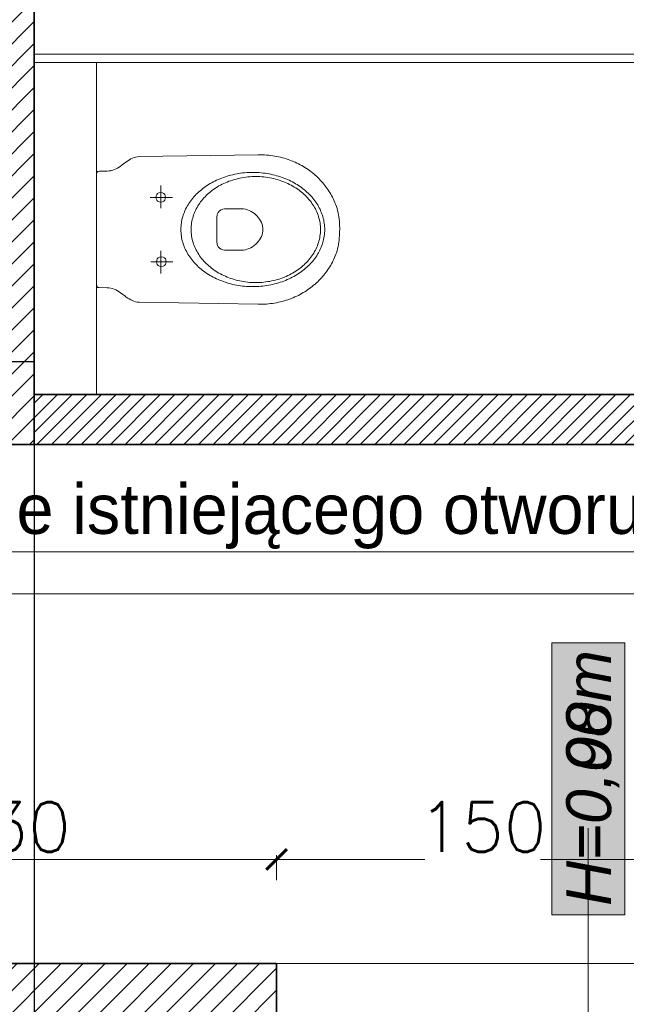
# Model space of a CAD drawing. Header units: millimetres. Extents: x -740 to 33545, y -26688 to 22494.
# Tile 132 of 256: x 10526 to 10672, y 9773 to 10010. Entities that reach past the tile are written whole.
import ezdxf
from ezdxf.lldxf.tags import DXFTag

# ---------------------------------------------------------------- set-up
doc = ezdxf.new("R2010")
doc.units = ezdxf.units.MM
doc.header["$MEASUREMENT"] = 0
doc.layers.get('Defpoints').update_dxf_attribs({"color": 252})
for name, color, linetype, lineweight in [('A_istniejące ściany', 252, 'Continuous', 35), ('A_opisy', 252, 'Continuous', 15), ('A_wyposażenie', 252, 'Continuous', 9), ('A_ściany projektowane', 252, 'Continuous', 35), ('l.przerywana', 252, 'ICAD_ISO03W100', 5), ('l.widokowa', 252, 'Continuous', 15), ('l.wypełnien', 252, 'Continuous', 5), ('Nowe_820-G Rysunki Obrazki_Nr_pióra__1', 252, 'Continuous', 13), ('wymiarowanie', 252, 'Continuous', 9)]:
    doc.layers.add(name, color=color, linetype=linetype, lineweight=lineweight)
doc.styles.add('ARIALL', font='GOTHIC.TTF', dxfattribs={"height": 40})
doc.styles.add('ROMANS', font='romans')
doc.styles.add('styl2', font='simplex.shx')
tags = doc.linetypes.add('ICAD_ISO03W100', pattern=[30, 12, -18]).pattern_tags.tags
tags[6:7] = [DXFTag(74, 4), DXFTag(75, 0), DXFTag(340, '0'), DXFTag(46, 1.0), DXFTag(50, 0.0), DXFTag(44, 0.0), DXFTag(45, 0.0)]
tags[4:5] = [DXFTag(74, 4), DXFTag(75, 0), DXFTag(340, '0'), DXFTag(46, 1.0), DXFTag(50, 0.0), DXFTag(44, 0.0), DXFTag(45, 0.0)]
doc.dimstyles.new('Skala 1-50', dxfattribs={"dimtxt": 12, "dimasz": 5, "dimexe": 1, "dimexo": 1, "dimgap": 1.5, "dimtad": 1, "dimdec": 1, "dimrnd": 0.5, "dimtxsty": 'styl2', "dimblk": 'ARCHTICK', "dimcen": 5, "dimadec": 0, "dimazin": 0, "dimtfac": 1, "dimtdec": 1, "dimtmove": 1, "dimatfit": 3, "dimldrblk": 'ARCHTICK', "dimfxl": 0, "dimlwd": -1, "dimlwe": -1, "dimarcsym": 0})

# ---------------------------------------------------------------- blocks, each defined once
blk = doc.blocks.new('_ArchTick')
at = {"color": 0, "linetype": 'ByBlock', "const_width": 0.15}
blk.add_lwpolyline([(-0.5, -0.5), (0.5, 0.5)], dxfattribs=at)
blk = doc.blocks.new('*D2480')
at = {"layer": 'Defpoints', "color": 0}
for p in [(10504.8, 9907.76), (10769.66, 9907.76), (10769.66, 9871.75)]:
    blk.add_point(p, dxfattribs=at)
at = {"layer": 'wymiarowanie', "color": 0}
for p, q in [((10504.8, 9876.75), (10504.8, 9870.75)), ((10769.66, 9876.75), (10769.66, 9870.75)), ((10504.8, 9871.75), (10698.86, 9871.75)), ((10769.66, 9871.75), (10728.38, 9871.75))]:
    blk.add_line(p, q, dxfattribs=at)
at = {"layer": 'wymiarowanie', "color": 0, "xscale": 5, "yscale": 5, "zscale": 5, "rotation": 180}
blk.add_blockref('_ArchTick', (10504.8, 9871.75), dxfattribs=at)
at = {"layer": 'wymiarowanie', "color": 0, "xscale": 5, "yscale": 5, "zscale": 5}
blk.add_blockref('_ArchTick', (10769.66, 9871.75), dxfattribs=at)
at = {"layer": 'wymiarowanie', "color": 0, "insert": (10713.62, 9879.55), "char_height": 12, "attachment_point": 5, "style": 'styl2'}
blk.add_mtext('265', dxfattribs=at)
blk = doc.blocks.new('*D2658')
at = {"layer": 'Defpoints', "color": 0}
for p in [(10587.7, 9807.81), (10457.77, 9782.76), (10587.7, 9782.76)]:
    blk.add_point(p, dxfattribs=at)
at = {"layer": 'wymiarowanie', "color": 0}
for p, q in [((10457.77, 9802.81), (10457.77, 9808.81)), ((10457.77, 9807.81), (10587.7, 9807.81)), ((10587.7, 9802.81), (10587.7, 9808.81))]:
    blk.add_line(p, q, dxfattribs=at)
at = {"layer": 'wymiarowanie', "color": 0, "xscale": 5, "yscale": 5, "zscale": 5, "rotation": 180}
blk.add_blockref('_ArchTick', (10457.77, 9807.81), dxfattribs=at)
at = {"layer": 'wymiarowanie', "color": 0, "xscale": 5, "yscale": 5, "zscale": 5}
blk.add_blockref('_ArchTick', (10587.7, 9807.81), dxfattribs=at)
at = {"layer": 'wymiarowanie', "color": 0, "insert": (10522.73, 9815.61), "char_height": 12, "attachment_point": 5, "style": 'styl2'}
blk.add_mtext('130', dxfattribs=at)
blk = doc.blocks.new('*D2659')
at = {"layer": 'Defpoints', "color": 0}
for p in [(10737.7, 9807.81), (10587.7, 9782.76), (10737.7, 9782.76)]:
    blk.add_point(p, dxfattribs=at)
at = {"layer": 'wymiarowanie', "color": 0}
for p, q in [((10587.7, 9802.81), (10587.7, 9808.81)), ((10587.7, 9807.81), (10623.32, 9807.81)), ((10737.7, 9807.81), (10651.16, 9807.81)), ((10737.7, 9802.81), (10737.7, 9808.81))]:
    blk.add_line(p, q, dxfattribs=at)
at = {"layer": 'wymiarowanie', "color": 0, "xscale": 5, "yscale": 5, "zscale": 5, "rotation": 180}
blk.add_blockref('_ArchTick', (10587.7, 9807.81), dxfattribs=at)
at = {"layer": 'wymiarowanie', "color": 0, "xscale": 5, "yscale": 5, "zscale": 5}
blk.add_blockref('_ArchTick', (10737.7, 9807.81), dxfattribs=at)
at = {"layer": 'wymiarowanie', "color": 0, "insert": (10637.24, 9815.61), "char_height": 12, "attachment_point": 5, "style": 'styl2'}
blk.add_mtext('150', dxfattribs=at)

msp = doc.modelspace()

# ---------------------------------------------------------------- hatches: boundary and pattern name
at = {"layer": 'A_opisy', "ltscale": 0.3}
msp.add_hatch(color=256, dxfattribs=at).paths.add_polyline_path([(10653.94, 9794.49), (10653.94, 9859.95), (10671.47, 9859.95), (10671.47, 9794.49)])
msp.add_hatch(color=256, dxfattribs=at).paths.add_polyline_path([(10653.94, 9794.49), (10653.94, 9859.95), (10671.47, 9859.95), (10671.47, 9794.49)])
msp.add_hatch(color=256, dxfattribs=at).paths.add_polyline_path([(10653.94, 9794.49), (10653.94, 9859.95), (10671.47, 9859.95), (10671.47, 9794.49)])
msp.add_hatch(color=256, dxfattribs=at).paths.add_polyline_path([(10653.94, 9794.49), (10653.94, 9859.95), (10671.47, 9859.95), (10671.47, 9794.49)])
at = {"layer": 'l.wypełnien'}
h = msp.add_hatch(dxfattribs=at)
h.set_pattern_fill('ANSI31', color=256, scale=30, style=0)
h.paths.add_polyline_path([(10179.68, 10402.52), (10279.59, 10402.52), (10279.59, 10396.52), (10273.59, 10396.52), (10273.59, 10123.69), (10279.59, 10126.48), (10279.59, 10017.29), (10316.23, 10017.29), (10316.23, 9992.74), (10279.59, 9992.74), (10279.59, 9927.76), (10254.19, 9927.76), (10254.19, 10359.34), (10179.68, 10359.34)])
h.paths.add_polyline_path([(10260.11, 10246.37), (10272.71, 10246.37), (10272.71, 10279.87), (10260.11, 10279.87)], flags=24)
h.paths.add_polyline_path([(10504.8, 10309.84), (10504.8, 10297.84), (10504.8, 10254.75), (10504.8, 10017.29), (10504.8, 9992.74), (10504.8, 9927.76), (10529.35, 9927.76), (10529.35, 10281.34), (10542.35, 10281.34), (10542.35, 10359.34), (10636.35, 10359.34), (10635.51, 10402.52), (10504.8, 10402.52), (10504.8, 10396.52)])
h.paths.add_polyline_path([(10504.8, 10396.52), (10510.8, 10396.52), (10510.8, 10309.84), (10504.8, 10309.84)], flags=16)
h.paths.add_polyline_path([(10504.8, 10392.52), (10504.8, 10309.84), (10510.8, 10309.84), (10510.8, 10396.52), (10504.8, 10396.52)], flags=0)
h.paths.add_polyline_path([(10515.95, 10326.34), (10515.95, 10347.34), (10530.35, 10347.34), (10530.35, 10326.34)], flags=16)
h.paths.add_polyline_path([(10515.95, 10347.34), (10515.95, 10326.34), (10530.35, 10326.34), (10530.35, 10347.34)], flags=0)
h.paths.add_polyline_path([(10515.95, 10297.84), (10515.95, 10293.34), (10530.35, 10293.34), (10530.35, 10314.34), (10515.95, 10314.34), (10515.95, 10309.84)], flags=16)
h.paths.add_polyline_path([(10515.95, 10297.84), (10515.95, 10309.84), (10515.95, 10314.34), (10530.35, 10314.34), (10530.35, 10293.34), (10515.95, 10293.34)], flags=0)
h.paths.add_polyline_path([(10504.8, 10254.75), (10504.8, 10297.84), (10510.8, 10297.84), (10510.8, 10254.75)], flags=16)
h.paths.add_polyline_path([(10510.8, 10254.75), (10510.8, 10297.84), (10504.8, 10297.84), (10504.8, 10259.75), (10504.8, 10254.75)], flags=0)
h.paths.add_polyline_path([(10504.8, 10297.84), (10510.8, 10297.84), (10510.8, 10309.84), (10504.8, 10309.84)], flags=16)
h.paths.add_polyline_path([(10504.8, 10309.84), (10510.8, 10309.84), (10510.8, 10297.84), (10504.8, 10297.84)], flags=0)
h.paths.add_polyline_path([(10510.8, 10309.84), (10515.95, 10309.84), (10515.95, 10297.84), (10510.8, 10297.84)], flags=16)
h.paths.add_polyline_path([(10510.84, 10326.02), (10523.45, 10326.02), (10523.45, 10359.52), (10510.84, 10359.52)], flags=8)
h.paths.add_polyline_path([(10510.84, 10326.02), (10523.45, 10326.02), (10523.45, 10359.52), (10510.84, 10359.52)], flags=8)
h.paths.add_polyline_path([(9506.72, 10359.34), (9506.72, 10402.52), (9858.19, 10402.52), (9858.19, 10359.34)])
h.paths.add_polyline_path([(10000.19, 10359.34), (10089.09, 10359.34), (10089.09, 10402.52), (10000.19, 10402.52)])
h.paths.add_polyline_path([(10273.59, 10123.69), (10273.59, 10396.52), (10279.59, 10396.52), (10279.59, 10359.34), (10279.59, 10126.48)])
h.paths.add_polyline_path([(10372.72, 9992.74), (10372.72, 10017.29), (10316.23, 10017.29), (10316.23, 9992.74)])
h.paths.add_polyline_path([(9858.19, 10359.34), (9858.19, 10402.52), (9878.19, 10402.52), (9878.19, 10359.34)])
h.paths.add_polyline_path([(10000.19, 10359.34), (10000.19, 10402.52), (9980.19, 10402.52), (9980.19, 10359.34)])
h.paths.add_polyline_path([(10279.59, 9907.76), (10279.59, 9927.76), (10254.19, 9927.76), (10254.19, 9907.76)])
h.paths.add_polyline_path([(10529.35, 9907.76), (10529.35, 9927.76), (10504.8, 9927.76), (10504.8, 9907.76)])
h.paths.add_polyline_path([(10494.8, 10017.29), (10494.8, 9992.74), (10504.8, 9992.74), (10504.8, 10017.29)])
h = msp.add_hatch(dxfattribs=at)
h.set_pattern_fill('ANSI31', color=256, scale=30, style=0)
h.paths.add_polyline_path([(10913.66, 10402.52), (10997.39, 10402.52), (11117.42, 10402.52), (11176.61, 10402.52), (11176.61, 10401.46), (11164.43, 10401.46), (11164.43, 10399.14), (11180.1, 10399.14), (11180.1, 10402.52), (11291.35, 10402.52), (11291.35, 10359.34), (11212.91, 10359.34), (11212.91, 10281.34), (11174.51, 10281.34), (11174.51, 10359.34), (11117.42, 10359.34), (10913.66, 10359.34)])
h.paths.add_polyline_path([(11186.51, 10326.34), (11186.51, 10347.34), (11200.91, 10347.34), (11200.91, 10326.34)], flags=16)
h.paths.add_polyline_path([(11186.51, 10326.34), (11186.51, 10347.34), (11200.91, 10347.34), (11200.91, 10326.34)], flags=0)
h.paths.add_polyline_path([(11186.51, 10293.34), (11186.51, 10314.34), (11200.91, 10314.34), (11200.91, 10293.34)], flags=16)
h.paths.add_polyline_path([(11186.51, 10293.34), (11186.51, 10314.34), (11200.91, 10314.34), (11200.91, 10293.34)], flags=0)
h.paths.add_polyline_path([(11234.13, 9739.58), (11234.13, 9782.76), (11199.91, 9782.76), (11199.91, 9812.76), (11174.51, 9812.76), (11174.51, 9782.76), (11128.02, 9782.76), (11128.02, 9739.58)])
h.paths.add_polyline_path([(10477.77, 9782.76), (10504.8, 9782.76), (10504.8, 9762.76), (10529.35, 9762.99), (10529.35, 9782.76), (10587.7, 9782.76), (10587.7, 9739.58), (10477.77, 9739.58)])
h.paths.add_polyline_path([(10783.28, 9739.58), (10783.28, 9782.76), (10737.7, 9782.76), (10737.7, 9739.58)])
h.paths.add_polyline_path([(10978.02, 9739.58), (10978.02, 9782.76), (10933.28, 9782.76), (10933.28, 9739.58)])
h.paths.add_polyline_path([(10769.66, 10359.34), (10771.66, 10359.34), (10771.66, 10402.52), (10736.26, 10402.52), (10736.26, 10359.34)])
h.paths.add_polyline_path([(10457.77, 9739.58), (10457.77, 9782.76), (10477.77, 9782.76), (10477.77, 9739.58), (10470.93, 9739.58)])
h.paths.add_polyline_path([(10771.66, 10359.34), (10771.66, 10402.52), (10791.66, 10402.52), (10791.66, 10359.34)])
h.paths.add_polyline_path([(10913.66, 10359.34), (10913.66, 10402.52), (10893.66, 10402.52), (10893.66, 10359.34)])
h.paths.add_polyline_path([(10504.8, 9762.76), (10504.8, 9782.76), (10529.35, 9782.76), (10529.35, 9762.99)])
h = msp.add_hatch(dxfattribs=at)
h.set_pattern_fill('ANSI31', color=256, scale=20, style=0)
h.paths.add_polyline_path([(10529.35, 9907.76), (10529.35, 9919.76), (10649.35, 9919.76), (10729.35, 9919.76), (10769.66, 9919.76), (10769.66, 10140.34), (10781.66, 10140.34), (10781.66, 9907.76)])
h.paths.add_polyline_path([(10719.66, 10264.34), (10719.66, 10252.34), (10769.66, 10252.34), (10769.66, 10242.34), (10781.66, 10242.34), (10781.66, 10359.34), (10769.66, 10359.34), (10769.66, 10264.34)])

# ---------------------------------------------------------------- linework, layer by layer
at = {"layer": 'A_istniejące ściany'}
for points in [[(10529.35, 9907.76), (10529.35, 10281.34)], [(10587.7, 9739.58), (10587.7, 9782.76)]]:
    msp.add_lwpolyline(points, dxfattribs=at)
at = {"layer": 'A_istniejące ściany', "linetype": 'Continuous'}
msp.add_lwpolyline([(10587.7, 9782.76), (10504.8, 9782.76)], dxfattribs=at)
at = {"layer": 'A_opisy'}
msp.add_line((10662.7, 9681.91), (10662.7, 9815.38), dxfattribs=at)
at = {"layer": 'A_opisy', "ltscale": 0.3}
msp.add_lwpolyline([(10653.94, 9794.49), (10653.94, 9859.95), (10671.47, 9859.95), (10671.47, 9794.49)], close=True, dxfattribs=at)
msp.add_lwpolyline([(10653.94, 9794.49), (10653.94, 9859.95), (10671.47, 9859.95), (10671.47, 9794.49)], close=True, dxfattribs=at)
msp.add_lwpolyline([(10653.94, 9794.49), (10653.94, 9859.95), (10671.47, 9859.95), (10671.47, 9794.49)], close=True, dxfattribs=at)
msp.add_lwpolyline([(10653.94, 9794.49), (10653.94, 9859.95), (10671.47, 9859.95), (10671.47, 9794.49)], close=True, dxfattribs=at)
at = {"layer": 'A_wyposażenie', "linetype": 'Continuous', "lineweight": 15}
msp.add_lwpolyline([(10544.35, 9999.76), (10544.35, 9919.76)], dxfattribs=at)
at = {"layer": 'A_wyposażenie'}
for points in [[(10602.87, 9959.51), (10602.87, 9959.98), (10602.85, 9960.47), (10602.83, 9960.98), (10602.79, 9961.5), (10602.73, 9962.02), (10602.67, 9962.55), (10602.58, 9963.07), (10602.49, 9963.59), (10602.37, 9964.09), (10602.24, 9964.59), (10602.09, 9965.07), (10601.95, 9965.45), (10601.8, 9965.84), (10601.65, 9966.22), (10601.48, 9966.6), (10601.3, 9966.98), (10601.12, 9967.35), (10600.92, 9967.71), (10600.72, 9968.08), (10600.5, 9968.44), (10600.28, 9968.79), (10600.05, 9969.14), (10599.81, 9969.49), (10599.56, 9969.83), (10599.31, 9970.16), (10599.04, 9970.49), (10598.77, 9970.82), (10598.49, 9971.14), (10598.2, 9971.45), (10597.9, 9971.76), (10597.59, 9972.06), (10597.28, 9972.35), (10596.96, 9972.64), (10596.63, 9972.92), (10596.3, 9973.2), (10595.95, 9973.47), (10595.6, 9973.73), (10595.25, 9973.98), (10594.88, 9974.23), (10594.51, 9974.47), (10594.13, 9974.7), (10593.75, 9974.93), (10593.35, 9975.14), (10592.96, 9975.35), (10592.55, 9975.55), (10592.14, 9975.74), (10591.72, 9975.92), (10591.3, 9976.1), (10590.87, 9976.26), (10590.44, 9976.42), (10589.99, 9976.56), (10589.55, 9976.7), (10589.1, 9976.82), (10588.64, 9976.94), (10588.17, 9977.05), (10587.71, 9977.15), (10587.23, 9977.23), (10586.75, 9977.31), (10586.27, 9977.37), (10585.78, 9977.43), (10585.29, 9977.47), (10584.79, 9977.5), (10584.29, 9977.52), (10583.78, 9977.53), (10583.27, 9977.53), (10583.27, 9977.53), (10554.64, 9977.1), (10554.2, 9977.07), (10553.78, 9976.99), (10553.37, 9976.87), (10552.98, 9976.72), (10552.61, 9976.53), (10552.25, 9976.32), (10551.89, 9976.09), (10551.54, 9975.85), (10551.19, 9975.6), (10550.85, 9975.34), (10550.5, 9975.08), (10550.15, 9974.82), (10549.79, 9974.58), (10549.43, 9974.35), (10549.05, 9974.15), (10548.66, 9973.97), (10548.25, 9973.82), (10547.83, 9973.71), (10547.38, 9973.63), (10546.92, 9973.61), (10545.04, 9973.6), (10544.66, 9973.54), (10544.44, 9973.3), (10544.37, 9972.79), (10544.35, 9959.57), (10544.34, 9946.34), (10544.41, 9945.84), (10544.63, 9945.6), (10545.01, 9945.53), (10546.89, 9945.52), (10547.35, 9945.5), (10547.8, 9945.43), (10548.22, 9945.31), (10548.63, 9945.16), (10549.02, 9944.98), (10549.39, 9944.77), (10549.76, 9944.54), (10550.12, 9944.3), (10550.47, 9944.05), (10550.81, 9943.79), (10551.16, 9943.53), (10551.5, 9943.27), (10551.85, 9943.03), (10552.21, 9942.8), (10552.57, 9942.59), (10552.95, 9942.4), (10553.34, 9942.25), (10553.74, 9942.13), (10554.16, 9942.05), (10554.6, 9942.02), (10583.23, 9941.52), (10583.74, 9941.52), (10584.25, 9941.53), (10584.75, 9941.55), (10585.25, 9941.58), (10585.74, 9941.62), (10586.23, 9941.68), (10586.72, 9941.74), (10587.19, 9941.81), (10587.67, 9941.9), (10588.14, 9942), (10588.6, 9942.1), (10589.06, 9942.22), (10589.51, 9942.34), (10589.96, 9942.48), (10590.4, 9942.62), (10590.83, 9942.78), (10591.26, 9942.94), (10591.69, 9943.11), (10592.11, 9943.3), (10592.52, 9943.49), (10592.92, 9943.68), (10593.32, 9943.89), (10593.71, 9944.11), (10594.1, 9944.33), (10594.48, 9944.56), (10594.85, 9944.8), (10595.21, 9945.05), (10595.57, 9945.3), (10595.92, 9945.56), (10596.27, 9945.83), (10596.6, 9946.1), (10596.93, 9946.38), (10597.25, 9946.67), (10597.57, 9946.97), (10597.87, 9947.27), (10598.17, 9947.57), (10598.46, 9947.89), (10598.74, 9948.21), (10599.02, 9948.53), (10599.28, 9948.86), (10599.54, 9949.19), (10599.79, 9949.53), (10600.03, 9949.88), (10600.26, 9950.23), (10600.48, 9950.58), (10600.7, 9950.94), (10600.9, 9951.3), (10601.1, 9951.67), (10601.29, 9952.04), (10601.46, 9952.41), (10601.63, 9952.79), (10601.79, 9953.17), (10601.94, 9953.56), (10602.08, 9953.95), (10602.08, 9953.95), (10602.23, 9954.43), (10602.36, 9954.92), (10602.48, 9955.43), (10602.58, 9955.94), (10602.66, 9956.47), (10602.73, 9956.99), (10602.78, 9957.51), (10602.82, 9958.03), (10602.85, 9958.54), (10602.86, 9959.03), (10602.87, 9959.51)], [(10564.66, 9959.55), (10564.66, 9959.94), (10564.68, 9960.34), (10564.72, 9960.73), (10564.77, 9961.12), (10564.83, 9961.5), (10564.91, 9961.89), (10565, 9962.27), (10565.1, 9962.64), (10565.22, 9963.01), (10565.34, 9963.38), (10565.49, 9963.74), (10565.64, 9964.1), (10565.8, 9964.45), (10565.98, 9964.8), (10566.17, 9965.15), (10566.37, 9965.49), (10566.58, 9965.82), (10566.8, 9966.15), (10567.03, 9966.48), (10567.27, 9966.8), (10567.53, 9967.11), (10567.79, 9967.42), (10568.07, 9967.72), (10568.35, 9968.01), (10568.64, 9968.3), (10568.95, 9968.58), (10569.26, 9968.86), (10569.58, 9969.13), (10569.91, 9969.39), (10570.25, 9969.64), (10570.6, 9969.89), (10570.95, 9970.13), (10571.32, 9970.36), (10571.69, 9970.59), (10572.07, 9970.81), (10572.45, 9971.02), (10572.85, 9971.22), (10573.25, 9971.41), (10573.66, 9971.59), (10574.07, 9971.77), (10574.5, 9971.94), (10574.92, 9972.09), (10575.36, 9972.24), (10575.8, 9972.38), (10576.24, 9972.51), (10576.7, 9972.63), (10577.15, 9972.74), (10577.61, 9972.84), (10578.08, 9972.93), (10578.55, 9973.02), (10579.03, 9973.09), (10579.51, 9973.15), (10580, 9973.19), (10580.49, 9973.23), (10580.98, 9973.26), (10581.47, 9973.28), (10581.97, 9973.28), (10581.97, 9973.28), (10582.47, 9973.28), (10582.97, 9973.26), (10583.46, 9973.23), (10583.95, 9973.19), (10584.44, 9973.14), (10584.92, 9973.08), (10585.4, 9973.01), (10585.87, 9972.93), (10586.33, 9972.83), (10586.8, 9972.73), (10587.25, 9972.62), (10587.7, 9972.5), (10588.15, 9972.37), (10588.59, 9972.23), (10589.02, 9972.08), (10589.45, 9971.92), (10589.87, 9971.75), (10590.29, 9971.58), (10590.7, 9971.39), (10591.1, 9971.2), (10591.49, 9971), (10591.88, 9970.79), (10592.26, 9970.57), (10592.63, 9970.34), (10592.99, 9970.11), (10593.35, 9969.87), (10593.69, 9969.62), (10594.03, 9969.36), (10594.36, 9969.1), (10594.68, 9968.83), (10594.99, 9968.56), (10595.3, 9968.27), (10595.59, 9967.98), (10595.87, 9967.69), (10596.15, 9967.39), (10596.41, 9967.08), (10596.66, 9966.76), (10596.9, 9966.45), (10597.14, 9966.12), (10597.36, 9965.79), (10597.57, 9965.46), (10597.77, 9965.11), (10597.95, 9964.77), (10598.13, 9964.42), (10598.29, 9964.07), (10598.44, 9963.71), (10598.58, 9963.34), (10598.71, 9962.98), (10598.83, 9962.6), (10598.93, 9962.23), (10599.02, 9961.85), (10599.09, 9961.47), (10599.15, 9961.08), (10599.2, 9960.69), (10599.24, 9960.3), (10599.26, 9959.91), (10599.27, 9959.51), (10599.27, 9959.51), (10599.26, 9959.11), (10599.24, 9958.72), (10599.2, 9958.33), (10599.15, 9957.94), (10599.09, 9957.55), (10599.01, 9957.17), (10598.92, 9956.79), (10598.82, 9956.42), (10598.7, 9956.05), (10598.58, 9955.68), (10598.44, 9955.32), (10598.28, 9954.96), (10598.12, 9954.6), (10597.94, 9954.25), (10597.75, 9953.91), (10597.55, 9953.57), (10597.34, 9953.23), (10597.12, 9952.9), (10596.89, 9952.58), (10596.65, 9952.26), (10596.39, 9951.95), (10596.13, 9951.64), (10595.85, 9951.34), (10595.57, 9951.05), (10595.28, 9950.76), (10594.97, 9950.47), (10594.66, 9950.2), (10594.34, 9949.93), (10594.01, 9949.67), (10593.67, 9949.41), (10593.32, 9949.17), (10592.97, 9948.93), (10592.6, 9948.69), (10592.23, 9948.47), (10591.85, 9948.25), (10591.47, 9948.04), (10591.07, 9947.84), (10590.67, 9947.65), (10590.26, 9947.46), (10589.85, 9947.29), (10589.42, 9947.12), (10589, 9946.96), (10588.56, 9946.82), (10588.12, 9946.68), (10587.68, 9946.55), (10587.22, 9946.43), (10586.77, 9946.31), (10586.31, 9946.21), (10585.84, 9946.12), (10585.37, 9946.04), (10584.89, 9945.97), (10584.41, 9945.91), (10583.92, 9945.86), (10583.43, 9945.82), (10582.94, 9945.8), (10582.45, 9945.78), (10581.95, 9945.77), (10581.95, 9945.77), (10581.45, 9945.78), (10580.95, 9945.8), (10580.46, 9945.83), (10579.97, 9945.87), (10579.48, 9945.92), (10579, 9945.98), (10578.53, 9946.05), (10578.05, 9946.13), (10577.59, 9946.22), (10577.12, 9946.32), (10576.67, 9946.44), (10576.22, 9946.56), (10575.77, 9946.69), (10575.33, 9946.83), (10574.9, 9946.98), (10574.47, 9947.14), (10574.05, 9947.31), (10573.63, 9947.48), (10573.23, 9947.67), (10572.82, 9947.86), (10572.43, 9948.06), (10572.04, 9948.27), (10571.66, 9948.49), (10571.29, 9948.72), (10570.93, 9948.95), (10570.57, 9949.19), (10570.23, 9949.44), (10569.89, 9949.69), (10569.56, 9949.96), (10569.24, 9950.23), (10568.93, 9950.5), (10568.62, 9950.78), (10568.33, 9951.07), (10568.05, 9951.37), (10567.78, 9951.67), (10567.51, 9951.98), (10567.26, 9952.29), (10567.02, 9952.61), (10566.78, 9952.94), (10566.56, 9953.27), (10566.35, 9953.6), (10566.15, 9953.94), (10565.97, 9954.29), (10565.79, 9954.64), (10565.63, 9954.99), (10565.48, 9955.35), (10565.34, 9955.71), (10565.21, 9956.08), (10565.09, 9956.45), (10564.99, 9956.83), (10564.9, 9957.21), (10564.83, 9957.59), (10564.77, 9957.97), (10564.72, 9958.36), (10564.68, 9958.75), (10564.66, 9959.15), (10564.66, 9959.55)], [(10567.12, 9959.54), (10567.12, 9959.95), (10567.15, 9960.35), (10567.19, 9960.75), (10567.24, 9961.14), (10567.31, 9961.53), (10567.39, 9961.92), (10567.49, 9962.3), (10567.6, 9962.68), (10567.72, 9963.06), (10567.86, 9963.43), (10568.01, 9963.79), (10568.17, 9964.15), (10568.35, 9964.51), (10568.54, 9964.86), (10568.74, 9965.2), (10568.95, 9965.54), (10569.18, 9965.87), (10569.41, 9966.2), (10569.66, 9966.52), (10569.92, 9966.83), (10570.19, 9967.14), (10570.47, 9967.44), (10570.76, 9967.73), (10571.06, 9968.01), (10571.37, 9968.29), (10571.69, 9968.56), (10572.02, 9968.83), (10572.36, 9969.08), (10572.71, 9969.33), (10573.07, 9969.56), (10573.44, 9969.79), (10573.81, 9970.02), (10574.19, 9970.23), (10574.58, 9970.43), (10574.98, 9970.62), (10575.39, 9970.81), (10575.8, 9970.98), (10576.22, 9971.15), (10576.65, 9971.3), (10577.08, 9971.44), (10577.52, 9971.58), (10577.96, 9971.7), (10578.41, 9971.81), (10578.87, 9971.91), (10579.33, 9972), (10579.8, 9972.08), (10580.27, 9972.15), (10580.75, 9972.2), (10581.23, 9972.24), (10581.71, 9972.27), (10582.2, 9972.29), (10582.7, 9972.3), (10582.7, 9972.3), (10583.19, 9972.29), (10583.68, 9972.27), (10584.16, 9972.24), (10584.64, 9972.2), (10585.12, 9972.14), (10585.59, 9972.07), (10586.06, 9971.99), (10586.52, 9971.9), (10586.98, 9971.8), (10587.43, 9971.69), (10587.87, 9971.57), (10588.31, 9971.43), (10588.74, 9971.29), (10589.17, 9971.13), (10589.59, 9970.97), (10590, 9970.79), (10590.41, 9970.61), (10590.8, 9970.41), (10591.19, 9970.21), (10591.58, 9970), (10591.95, 9969.77), (10592.31, 9969.54), (10592.67, 9969.31), (10593.02, 9969.06), (10593.36, 9968.8), (10593.69, 9968.54), (10594.01, 9968.27), (10594.32, 9967.99), (10594.62, 9967.7), (10594.91, 9967.41), (10595.19, 9967.11), (10595.46, 9966.8), (10595.72, 9966.49), (10595.97, 9966.17), (10596.2, 9965.84), (10596.43, 9965.51), (10596.64, 9965.17), (10596.84, 9964.83), (10597.03, 9964.48), (10597.2, 9964.12), (10597.36, 9963.76), (10597.51, 9963.39), (10597.65, 9963.02), (10597.77, 9962.65), (10597.88, 9962.27), (10597.98, 9961.89), (10598.06, 9961.5), (10598.13, 9961.11), (10598.18, 9960.71), (10598.22, 9960.32), (10598.24, 9959.92), (10598.25, 9959.51), (10598.25, 9959.51), (10598.24, 9959.11), (10598.22, 9958.71), (10598.18, 9958.31), (10598.12, 9957.91), (10598.06, 9957.52), (10597.97, 9957.13), (10597.88, 9956.75), (10597.77, 9956.37), (10597.64, 9956), (10597.51, 9955.63), (10597.36, 9955.26), (10597.19, 9954.9), (10597.02, 9954.55), (10596.83, 9954.2), (10596.63, 9953.86), (10596.41, 9953.52), (10596.19, 9953.19), (10595.95, 9952.86), (10595.7, 9952.54), (10595.44, 9952.23), (10595.17, 9951.92), (10594.89, 9951.62), (10594.6, 9951.33), (10594.3, 9951.04), (10593.99, 9950.76), (10593.67, 9950.49), (10593.34, 9950.23), (10593, 9949.97), (10592.65, 9949.73), (10592.29, 9949.49), (10591.93, 9949.26), (10591.55, 9949.04), (10591.17, 9948.83), (10590.78, 9948.63), (10590.38, 9948.43), (10589.98, 9948.25), (10589.56, 9948.07), (10589.14, 9947.91), (10588.72, 9947.76), (10588.29, 9947.61), (10587.85, 9947.48), (10587.4, 9947.36), (10586.95, 9947.24), (10586.49, 9947.14), (10586.03, 9947.05), (10585.56, 9946.98), (10585.09, 9946.91), (10584.62, 9946.85), (10584.13, 9946.81), (10583.65, 9946.78), (10583.16, 9946.76), (10582.67, 9946.76), (10582.67, 9946.76), (10582.18, 9946.76), (10581.69, 9946.78), (10581.2, 9946.81), (10580.72, 9946.86), (10580.24, 9946.91), (10579.77, 9946.98), (10579.31, 9947.06), (10578.84, 9947.15), (10578.39, 9947.25), (10577.94, 9947.37), (10577.49, 9947.49), (10577.05, 9947.62), (10576.62, 9947.77), (10576.19, 9947.92), (10575.77, 9948.09), (10575.36, 9948.26), (10574.96, 9948.45), (10574.56, 9948.64), (10574.17, 9948.85), (10573.79, 9949.06), (10573.41, 9949.28), (10573.05, 9949.51), (10572.69, 9949.75), (10572.34, 9950), (10572, 9950.25), (10571.67, 9950.52), (10571.35, 9950.79), (10571.04, 9951.07), (10570.74, 9951.35), (10570.45, 9951.65), (10570.17, 9951.95), (10569.9, 9952.25), (10569.65, 9952.57), (10569.4, 9952.89), (10569.16, 9953.21), (10568.94, 9953.55), (10568.73, 9953.89), (10568.53, 9954.23), (10568.34, 9954.58), (10568.16, 9954.94), (10568, 9955.3), (10567.85, 9955.66), (10567.71, 9956.03), (10567.59, 9956.41), (10567.48, 9956.78), (10567.38, 9957.17), (10567.3, 9957.55), (10567.24, 9957.95), (10567.18, 9958.34), (10567.15, 9958.74), (10567.12, 9959.14), (10567.12, 9959.54)], [(10559.8, 9968.43), (10560.21, 9968.37), (10560.54, 9968.19), (10560.77, 9967.93), (10560.9, 9967.62), (10560.95, 9967.28), (10560.9, 9966.94), (10560.77, 9966.63), (10560.54, 9966.37), (10560.22, 9966.2), (10559.8, 9966.13), (10559.39, 9966.19), (10559.06, 9966.37), (10558.83, 9966.63), (10558.7, 9966.94), (10558.65, 9967.28), (10558.7, 9967.62), (10558.83, 9967.93), (10559.06, 9968.19), (10559.38, 9968.37), (10559.8, 9968.43)], [(10573.31, 9959.76), (10573.31, 9962.46), (10573.39, 9963.15), (10573.61, 9963.67), (10573.94, 9964.05), (10574.32, 9964.29), (10574.73, 9964.44), (10575.13, 9964.51), (10575.48, 9964.52), (10579.25, 9964.53), (10579.73, 9964.5), (10580.2, 9964.42), (10580.66, 9964.29), (10581.11, 9964.12), (10581.53, 9963.91), (10581.94, 9963.66), (10582.33, 9963.38), (10582.69, 9963.06), (10583.02, 9962.73), (10583.32, 9962.37), (10583.59, 9961.99), (10583.83, 9961.59), (10584.03, 9961.19), (10584.19, 9960.78), (10584.3, 9960.36), (10584.37, 9959.94), (10584.4, 9959.53), (10584.37, 9959.12), (10584.3, 9958.7), (10584.18, 9958.28), (10584.02, 9957.87), (10583.82, 9957.46), (10583.58, 9957.07), (10583.31, 9956.69), (10583.01, 9956.33), (10582.67, 9955.99), (10582.31, 9955.68), (10581.92, 9955.4), (10581.51, 9955.15), (10581.08, 9954.94), (10580.63, 9954.77), (10580.17, 9954.64), (10579.7, 9954.56), (10579.21, 9954.54), (10575.45, 9954.54), (10575.11, 9954.56), (10574.71, 9954.63), (10574.31, 9954.77), (10573.92, 9955.02), (10573.6, 9955.4), (10573.39, 9955.92), (10573.3, 9956.61)], [(10559.94, 9950.64), (10560.35, 9950.7), (10560.68, 9950.88), (10560.91, 9951.14), (10561.04, 9951.45), (10561.09, 9951.79), (10561.04, 9952.13), (10560.91, 9952.44), (10560.68, 9952.7), (10560.36, 9952.87), (10559.94, 9952.94), (10559.53, 9952.88), (10559.2, 9952.7), (10558.97, 9952.44), (10558.84, 9952.13), (10558.79, 9951.79), (10558.84, 9951.45), (10558.97, 9951.14), (10559.2, 9950.88), (10559.52, 9950.7), (10559.94, 9950.64)]]:
    msp.add_lwpolyline(points, close=True, dxfattribs=at)
for points in [[(10559.8, 9964.68), (10559.8, 9970.13)], [(10557.29, 9967.28), (10562.6, 9967.28)], [(10559.8, 9954.39), (10559.8, 9948.94)], [(10557.43, 9951.79), (10562.74, 9951.79)]]:
    msp.add_lwpolyline(points, dxfattribs=at)
at = {"layer": 'A_ściany projektowane'}
for points in [[(10529.35, 9919.76), (10769.66, 9919.76)], [(10504.8, 9907.76), (10769.66, 9907.76)]]:
    msp.add_lwpolyline(points, dxfattribs=at)
at = {"layer": 'l.przerywana', "lineweight": 30, "ltscale": 0.3}
msp.add_lwpolyline([(10504.8, 9927.76), (10529.35, 9927.76), (10529.35, 9762.99), (10504.8, 9762.76)], close=True, dxfattribs=at)
at = {"layer": 'l.widokowa'}
for p, q in [((10679.35, 10001.76), (10529.35, 10001.76)), ((10679.35, 9999.76), (10529.35, 9999.76))]:
    msp.add_line(p, q, dxfattribs=at)
at = {"layer": 'Nowe_820-G Rysunki Obrazki_Nr_pióra__1', "linetype": 'Continuous', "lineweight": 13}
msp.add_lwpolyline([(10586.08, 9782.76), (10783.28, 9782.76)], dxfattribs=at)
at = {"layer": 'wymiarowanie'}
msp.add_line((10433.57, 9881.87), (10697.23, 9881.87), dxfattribs=at)

# ---------------------------------------------------------------- texts
at = {"layer": 'A_opisy', "ltscale": 0.3, "insert": (10657.39, 9796.6), "char_height": 10.8, "width": 109.7533, "attachment_point": 1, "rotation": 90, "style": 'ARIALL'}
for s in ['{\\fArial|b0|i1|c238|p34;H=0,00m}', '{\\fArial|b0|i1|c238|p34;H=0,98m}']:
    msp.add_mtext(s, dxfattribs=at)
at = {"layer": 'wymiarowanie', "linetype": 'Continuous', "insert": (10765.03, 9898.22), "char_height": 12, "width": 327.6277, "attachment_point": 3, "style": 'ROMANS'}
msp.add_mtext('{\\fCentury Gothic|b0|i0|c238|p0;Poszerzenie istniejącego otworu }{\\fCentury Gothic|b0|i0|c238|p0;drzwiowego }', dxfattribs=at)

# ---------------------------------------------------------------- dimensions: what is measured, and where the dimension line sits
at = {"layer": 'wymiarowanie'}
for base, p1, p2, picture, middle in [((10769.66, 9871.75), (10504.8, 9907.76), (10769.66, 9907.76), '*D2480', (10713.62, 9871.75)), ((10737.7, 9807.81), (10587.7, 9782.76), (10737.7, 9782.76), '*D2659', (10637.24, 9807.81))]:
    dim = msp.add_linear_dim(base=base, p1=p1, p2=p2, dimstyle='Skala 1-50', dxfattribs=at)
    dim.commit()
    dim.dimension.update_dxf_attribs({"geometry": picture, "text_midpoint": middle, "dimtype": 160})
dim = msp.add_linear_dim(base=(10587.7, 9807.81), p1=(10457.77, 9782.76), p2=(10587.7, 9782.76), dimstyle='Skala 1-50', dxfattribs=at)
dim.commit()
dim.dimension.update_dxf_attribs({"geometry": '*D2658', "text_midpoint": (10522.73, 9815.61)})

doc.saveas('drawing.dxf')
